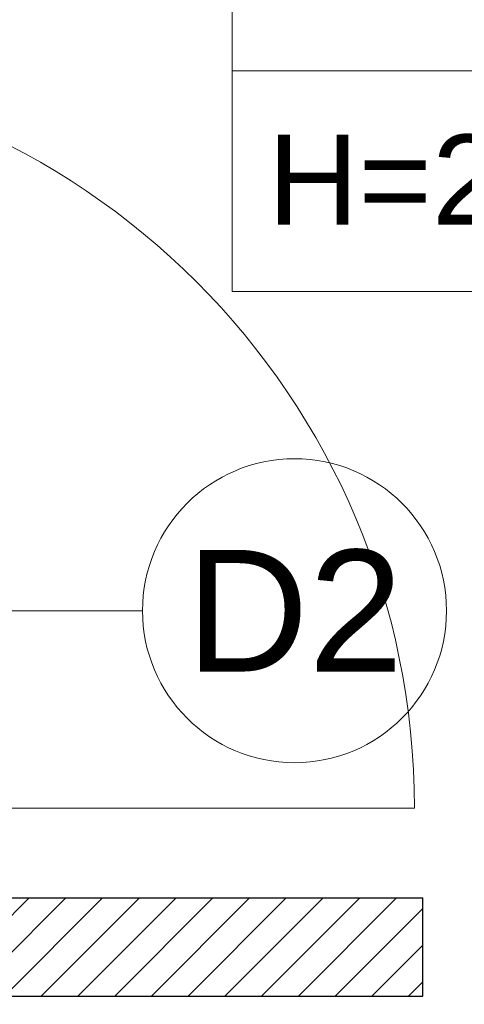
# Model space of a CAD drawing. Header units: millimetres. Extents: x 24385 to 79107, y -56478 to -23676.
# Tile 248 of 256: x 28371 to 28426, y -25754 to -25634. Entities that reach past the tile are written whole.
import ezdxf

# ---------------------------------------------------------------- set-up
doc = ezdxf.new("R2010")
doc.units = ezdxf.units.MM
doc.header["$LTSCALE"] = 2
for name, color, linetype, lineweight in [('0_OPIS', 7, 'Continuous', 13), ('3DPLAN_A_DRZWI', 173, 'Continuous', 5), ('3DPLAN_A_TABELKA POMIESZCZEŃ', 7, 'Continuous', 0), ('A_STOL_OPIS', 55, 'Continuous', 5), ('A_ZESTAWIENIE STOLARKI', 3, 'Continuous', 15)]:
    doc.layers.add(name, color=color, linetype=linetype, lineweight=lineweight)
for name, color, linetype in [('3DPLAN_A_KRESKOWANIE 1', 253, 'Continuous'), ('3DPLAN_A_OPIS', 8, 'Continuous'), ('3DPLAN_A_POMIESZCZENIE NUMER', 100, 'Continuous'), ('A_POMIESZCZENIE OPIS', 100, 'Continuous')]:
    doc.layers.add(name, color=color, linetype=linetype)
doc.styles.add('ARIAL', font='arial.ttf')
doc.styles.add('TABEL1', font='txt')

# ---------------------------------------------------------------- blocks, each defined once
blk = doc.blocks.new('tabelka dla tp')
at = {"layer": '3DPLAN_A_TABELKA POMIESZCZEŃ'}
blk.add_line((0, 27), (243.13, 27), dxfattribs=at)
blk.add_lwpolyline([(0, 54), (243.13, 54), (243.13, 0), (0, 0)], close=True, dxfattribs=at)
at = {"layer": '3DPLAN_A_POMIESZCZENIE NUMER', "color": 7, "style": 'ARIAL'}
blk.add_attdef('NUMER', (2.23, 35.39), '', height=12, dxfattribs=at)
at = {"layer": 'A_POMIESZCZENIE OPIS', "color": 7, "style": 'ARIAL'}
for tag, p in [('NAZWA', (51.73, 35.39)), ('POWIERZCHNIA', (51.06, 7.24))]:
    blk.add_attdef(tag, p, '', height=12, dxfattribs=at)
blk = doc.blocks.new('kondygnacja -1')
at = {"layer": '3DPLAN_A_KRESKOWANIE 1'}
h = blk.add_hatch(dxfattribs=at)
h.set_pattern_fill('ANSI31', color=256, scale=7.5, style=0)
h.set_pattern_definition([(45, (23044.838, -26883.88), (-16.83798, 16.83798), [])])
h.paths.add_polyline_path([(31677.49, -24430.84), (30214.87, -24430.84), (30214.87, -24470.84), (30429.61, -24470.84), (30429.61, -24477.84), (30447.61, -24477.84), (30447.61, -24818.84), (30476.61, -24818.84), (30476.61, -24470.84), (31012.61, -24470.84), (31012.61, -24478.84), (31079.61, -24478.84), (31079.61, -24470.84), (31638.61, -24470.84), (31638.61, -25036.84), (31079.61, -25036.84), (31079.61, -25028.84), (31012.61, -25028.84), (31012.61, -25036.84), (30611.38, -25036.84), (30611.38, -25072.84), (31023.61, -25072.84), (31034.61, -25082.84), (31034.61, -25330.84), (31023.61, -25340.84), (30831.4, -25340.84, -0.038531), (30832.58, -25356.18), (30832.58, -25371.84), (31079.61, -25371.84), (31079.61, -25072.84), (31638.61, -25072.84), (31638.61, -25943.84), (30832.58, -25943.84), (30832.58, -26009.84), (31677.49, -26009.84)])
h.paths.add_polyline_path([(30682.61, -26009.84), (30832.58, -26009.84), (30832.58, -25943.84), (30760.61, -25943.84), (30760.61, -25454.67), (30735.61, -25464.58), (30735.61, -25943.84), (30682.61, -25943.84)])
h.paths.add_polyline_path([(30679.61, -25371.84), (30735.61, -25371.84), (30735.61, -25464.58), (30760.61, -25454.67), (30760.61, -25371.84), (30832.58, -25371.84), (30832.58, -25356.18, 0.038531), (30831.4, -25340.84), (30679.61, -25340.84)])
h.paths.add_polyline_path([(30355.83, -25371.84), (30425.61, -25371.84), (30425.61, -25379.84), (30463.61, -25379.84), (30463.61, -25424.74), (30471.61, -25424.74), (30471.61, -25395.84), (30533.61, -25395.84), (30533.61, -25371.84), (30576.61, -25371.84), (30576.61, -25341.84), (30472.61, -25341.84), (30472.61, -25326.84), (30427.61, -25326.84), (30427.61, -25341.84), (30355.83, -25341.84)])
h.paths.add_polyline_path([(30456.61, -25936.84), (30425.61, -25936.84), (30425.61, -25945.84), (30380.61, -25945.84), (30380.61, -26009.84), (30512.61, -26009.84), (30512.61, -25943.84), (30466.61, -25943.84), (30466.61, -25712.84), (30456.61, -25712.84)])
h.paths.add_polyline_path([(28888.61, -25941.84), (28888.61, -26009.84), (29013.61, -26009.84), (29013.61, -25941.84)])
h.paths.add_polyline_path([(28591.17, -26009.84), (28591.17, -25944.84), (28547.61, -25944.84), (28547.61, -26009.84)])
h.paths.add_polyline_path([(28624.61, -25870.53), (28654.8, -25870.53), (28654.8, -25924.53), (28624.61, -25924.53), (28624.61, -25944.84), (28591.17, -25944.84), (28591.17, -26009.84), (28713.61, -26009.84), (28713.61, -25941.84), (28672.61, -25941.84), (28672.61, -25932.84), (28657.61, -25932.84), (28657.61, -25716.84), (28624.61, -25716.84)])
h.paths.add_polyline_path([(28372.61, -25944.84), (28328.61, -25944.84), (28328.61, -25907.84), (28282.61, -25907.84), (28282.61, -25944.84), (28248.61, -25944.84), (28248.61, -26009.84), (28372.61, -26009.84)])
h.paths.add_polyline_path([(28092.61, -25563.84), (28054.61, -25563.84), (28054.61, -25383.84), (28067.6, -25383.84), (28067.61, -25375.84), (28340.61, -25375.84), (28340.61, -25341.84), (28070.61, -25341.84), (28070.61, -25332.84), (28030.61, -25332.84), (28030.61, -25395.6), (28048.71, -25395.6), (28048.71, -25449.6), (28030.61, -25449.6), (28030.61, -26009.84), (28073.61, -26009.84), (28073.61, -25944.84), (28054.61, -25944.84), (28054.61, -25668.84), (28092.61, -25668.84)])
h.paths.add_polyline_path([(27949.61, -25495.75), (27949.61, -25507.75), (27983.29, -25507.75), (27983.29, -25521.75), (27949.61, -25521.75), (27949.61, -25531.84), (27999.61, -25531.84), (27999.61, -25934.84), (27982.61, -25934.84), (27982.61, -25942.84), (27947.61, -25942.84), (27947.61, -26009.84), (28026.62, -26009.84), (28026.62, -25449.6), (27999.61, -25449.6), (27999.61, -25463.84), (27949.61, -25463.84), (27949.61, -25481.75), (27983.29, -25481.75), (27983.29, -25495.75)])
h.paths.add_polyline_path([(27982.61, -25361.84), (27952.61, -25361.84), (27952.61, -25332.84), (28026.62, -25332.84), (28026.62, -25395.6), (27999.61, -25395.6), (27999.61, -25377.84), (27982.61, -25377.84)])
h.paths.add_polyline_path([(26818.61, -25892.84), (26781.49, -25892.84), (26781.49, -26009.84), (26894.54, -26009.84), (26894.54, -25942.84), (26830.61, -25942.84), (26830.61, -25930.84), (26818.61, -25930.84)])
h.paths.add_polyline_path([(26894.54, -26009.84), (27115.94, -26009.84), (27115.94, -25942.84), (26894.54, -25942.84)])
h.paths.add_polyline_path([(27115.94, -25942.84), (27115.94, -26009.84), (27466.61, -26009.84), (27466.61, -25942.84), (27427.61, -25942.84), (27427.61, -25933.84), (27384.61, -25933.84), (27384.61, -25942.84)])
h.paths.add_polyline_path([(27641.61, -25942.84), (27641.61, -26009.84), (27802.61, -26009.84), (27802.61, -25942.84)])
h.paths.add_polyline_path([(30621.1, -25040.47), (30688.37, -25040.47), (30688.37, -25072.87), (30621.1, -25072.87)], flags=24)
at = {"layer": '3DPLAN_A_OPIS', "lineweight": 0, "transparency": 33554687}
h = blk.add_hatch(dxfattribs=at)
h.set_pattern_fill('ANSI31', color=1)
h.set_pattern_definition([(45, (5728.076, 0), (-2.24506403, 2.24506403), [])])
h.paths.add_polyline_path([(28313.61, -25375.84), (28313.61, -25431.84), (28328.61, -25431.84), (28328.61, -25375.84), (28313.61, -25375.84)], is_closed=False)
h.paths.add_polyline_path([(28109.76, -25578.84), (28316.61, -25578.84), (28316.61, -25632.18), (28328.61, -25632.18), (28328.61, -25532.84), (28313.61, -25532.84), (28313.61, -25563.84), (28092.61, -25563.84), (28092.61, -25578.84), (28109.76, -25578.84)], is_closed=False)
h.paths.add_polyline_path([(28328.61, -25907.84), (28328.61, -25753.18), (28420.63, -25753.18), (28420.63, -25741.18), (28328.61, -25741.18), (28328.61, -25735.18), (28316.61, -25735.18), (28316.61, -25907.84)])
h.paths.add_polyline_path([(28463.61, -25599.8), (28463.61, -25611.8), (28624.61, -25611.8), (28624.61, -25599.8)])
h.paths.add_polyline_path([(28463.61, -25509.8), (28475.61, -25509.8), (28475.61, -25375.84), (28463.61, -25375.84)])
h.paths.add_polyline_path([(28837.61, -25371.84), (28837.61, -25606.84), (28847.61, -25606.84), (28847.61, -25371.84)])
h.paths.add_polyline_path([(29027.61, -25606.84), (29037.61, -25606.84), (29037.61, -25371.84), (29027.61, -25371.84)])
h.paths.add_polyline_path([(28983.61, -25728.84), (28995.61, -25728.84), (28995.61, -25716.84), (28971.61, -25716.84), (28971.61, -25941.84), (28983.61, -25941.84)])
h.paths.add_polyline_path([(29227.61, -25716.84), (29090.61, -25716.84), (29090.61, -25728.84), (29227.61, -25728.84)])
h.paths.add_polyline_path([(29227.61, -25601.84), (29132.61, -25601.84), (29132.61, -25606.84), (29227.61, -25606.84), (29227.61, -25601.84)], is_closed=False)
at = {"layer": '3DPLAN_A_DRZWI'}
blk.add_line((28328.61, -25730.18), (28419.61, -25730.18), dxfattribs=at)
blk.add_arc((28328.61, -25730.18), 91, 0, 90, dxfattribs=at)
at = {"layer": '3DPLAN_A_OPIS', "color": 1, "lineweight": 30}
for p, q in [((28328.61, -25741.18), (28420.63, -25741.18)), ((28420.63, -25753.18), (28420.63, -25741.18)), ((28328.61, -25753.18), (28420.63, -25753.18))]:
    blk.add_line(p, q, dxfattribs=at)
at = {"layer": 'A_STOL_OPIS'}
blk.add_line((28386.37, -25706.06), (28316.93, -25706.06), dxfattribs=at)
at = {"layer": 'A_ZESTAWIENIE STOLARKI', "ltscale": 0.25}
blk.add_circle((28404.95, -25706.06), 18.58, dxfattribs=at)
at = {"layer": '3DPLAN_A_TABELKA POMIESZCZEŃ', "ltscale": 0.5}
blk.add_blockref('tabelka dla tp', (28397.31, -25667.05), dxfattribs=at)
at = {"layer": '3DPLAN_A_OPIS', "color": 1, "lineweight": 30, "style": 'ARIAL'}
for tag, p in [('PRZESUNIĘCIE_WEJŚCIA', (27655.16, -24535.33)), ('WYŁĄCZONE', (27007.18, -24723.98)), ('Z_OPRACOWANIA', (26996.84, -24746.42)), ('WYŁĄCZONE', (30803.05, -24760.87)), ('Z_OPRACOWANIA', (30792.71, -24783.3)), ('WYŁĄCZONE', (28894.9, -24826.59)), ('Z_OPRACOWANIA', (28884.56, -24849.03)), ('POWIĘKSZENIE_WEJŚCIA', (28313.68, -25144.41)), ('POWIĘKSZENIE_WEJŚCIA', (29600.62, -25191.36)), ('POWIĘKSZENIE_WEJŚCIA', (28011.45, -25235.42)), ('WYŁĄCZONE', (29754.42, -25678.17)), ('Z_OPRACOWANIA', (29744.08, -25700.6)), ('WYJŚCIE_EWAKUACYJNE', (27763.79, -26106.07))]:
    blk.add_attdef(tag, p, '', height=12, dxfattribs=at)
at = {"layer": '3DPLAN_A_OPIS', "color": 0, "lineweight": 30, "style": 'ARIAL'}
for tag, p in [('UGUL_1', (29350.3, -24586.01)), ('UGUL_2', (29622.92, -24586.01)), ('UGUL_3', (29833.15, -24586.01))]:
    blk.add_attdef(tag, p, '', height=12, dxfattribs=at)
at = {"layer": '3DPLAN_A_TABELKA POMIESZCZEŃ', "color": 7, "ltscale": 0.5, "insert": (28401.69, -25647.85), "char_height": 11, "width": 59.2068, "attachment_point": 1, "style": 'ARIAL'}
blk.add_mtext('H=294', dxfattribs=at)
at = {"layer": '3DPLAN_A_TABELKA POMIESZCZEŃ', "ltscale": 0.5, "style": 'ARIAL'}
for tag, p in [('KURTYNA', (27861.91, -26064.85)), ('POWIETRZNA', (27861.91, -26084.56))]:
    blk.add_attdef(tag, p, '', height=12, dxfattribs=at)
at = {"layer": 'A_ZESTAWIENIE STOLARKI', "ltscale": 0.2, "insert": (28404.95, -25706.06), "char_height": 14.872, "attachment_point": 5, "style": 'TABEL1'}
blk.add_mtext_dynamic_manual_height_columns('{\\fArial|b0|i0|c238|p34;D2}', width=58.3206, gutter_width=80, heights=[0], dxfattribs=at)

msp = doc.modelspace()

# ---------------------------------------------------------------- block references
at = {"layer": '0_OPIS'}
msp.add_blockref('kondygnacja -1', (0, 0), dxfattribs=at)

doc.saveas('drawing.dxf')
